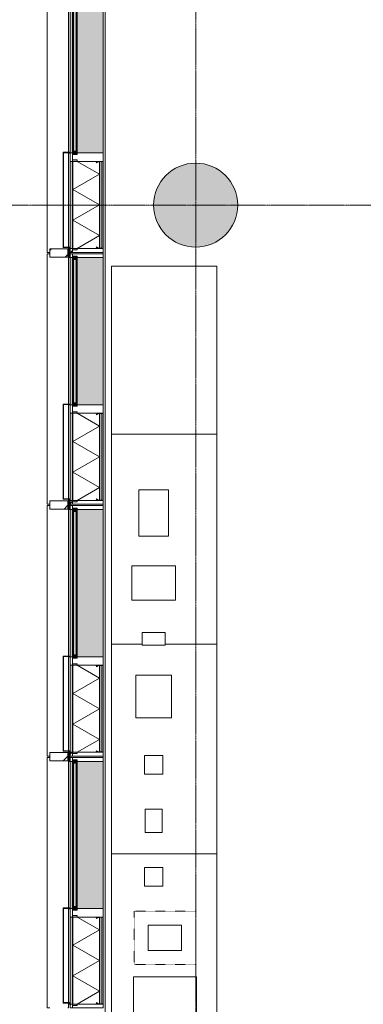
# Model space of a CAD drawing. Header units: millimetres. Extents: x -281 to 121694, y -16481 to 65128.
# Tile 35 of 256: x 8744 to 11197, y 23489 to 30525. Entities that reach past the tile are written whole.
import ezdxf

# ---------------------------------------------------------------- set-up
doc = ezdxf.new("R2010")
doc.units = ezdxf.units.MM
doc.linetypes.add('Grid Line', pattern=[12, 6, -2, 2, -2])
doc.linetypes.add('NLRS_Dash-0_6mm_Space-0_6mm_cpz', pattern=[1.2, 0.6, -0.6])
for name, color, linetype, lineweight in [('A--L$01A__Algemeen', 7, 'Continuous', 5), ('A--L$07A__Stramien', 1, 'Continuous', 5), ('A--L21__Buitenwanden', 3, 'Continuous', 5), ('A--L28__Hoofddraagconstructies', 3, 'Continuous', 5), ('A--L3__Afbouw', 2, 'Continuous', 5), ('A--L82__LosseGebruikersInvent', 1, 'Continuous', 5), ('A--L8__LosseInventaris', 1, 'Continuous', 5), ('A--LD21__DetailPenFijnHidden', 1, 'Continuous', 5)]:
    doc.layers.add(name, color=color, linetype=linetype, lineweight=lineweight)
pattern_1 = [(315, (-24357.5, 9103), (449.013, 449.013), []), (315, (-24357.5, 8944.25), (898.026, 0), []), (315, (-24357.5, 9261.75), (898.026, 0), [])]
pattern_2 = [(315, (-26157.5, 9103), (449.013, 449.013), []), (315, (-26157.5, 8944.25), (898.026, 0), []), (315, (-26157.5, 9261.75), (898.026, 0), [])]
pattern_3 = [(315, (-27957.5, 9103), (449.013, 449.013), []), (315, (-27957.5, 8944.25), (898.026, 0), []), (315, (-27957.5, 9261.75), (898.026, 0), [])]
pattern_4 = [(315, (-29757.5, 9103), (449.013, 449.013), []), (315, (-29757.5, 8944.25), (898.026, 0), []), (315, (-29757.5, 9261.75), (898.026, 0), [])]

# ---------------------------------------------------------------- blocks, each defined once
blk = doc.blocks.new('TBR-B-BWK-C-BES-ARC-R25_rvt-1-L_80_ 13')
at = {"layer": 'A--L28__Hoofddraagconstructies'}
blk.add_hatch(color=21, dxfattribs=at).paths.add_polyline_path([(10000, 28900), (10058.5, 28905.8), (10114.8, 28922.8), (10166.7, 28950.6), (10212.1, 28987.9), (10249.4, 29033.3), (10277.2, 29085.2), (10294.2, 29141.5), (10300, 29200), (10294.2, 29258.5), (10277.2, 29314.8), (10249.4, 29366.7), (10212.1, 29412.1), (10166.7, 29449.4), (10114.8, 29477.2), (10058.5, 29494.2), (10000, 29500), (9941.5, 29494.2), (9885.2, 29477.2), (9833.3, 29449.4), (9787.9, 29412.1), (9750.6, 29366.7), (9722.8, 29314.8), (9705.8, 29258.5), (9700, 29200), (9705.8, 29141.5), (9725, 29081.2), (9750.6, 29033.3), (9787.9, 28987.9), (9833.3, 28950.6), (9885.2, 28922.8), (9941.5, 28905.8)])
at = {"layer": 'A--L28__Hoofddraagconstructies', "color": 241, "lineweight": 18}
for start, end in [(0, 180), (180, 360)]:
    blk.add_arc((10000, 29200), 300, start, end, dxfattribs=at)
blk = doc.blocks.new('Rectangular Mullion - 1332_435 x 60_30min-34469616-L_80_ 13')
at = {"layer": 'A--LD21__DetailPenFijnHidden'}
blk.add_hatch(color=256, dxfattribs=at).paths.add_polyline_path([(30, 237), (-30, 237), (-29.2, 247.1), (-7.5, 247.1), (-7.5, 252), (2.5, 252), (2.5, 247.1), (30, 247.1)])
for p, q in [((-30, 237), (-30, 247.1)), ((30, 247.1), (30, 237))]:
    blk.add_line(p, q, dxfattribs=at)
blk = doc.blocks.new('NLRS_21_GM_LB_element gevel_gen_cpz - NLRS_21_13_08_elementgevel element_gen_cpz-V157-L_80_ 13')
at = {"layer": 'A--L$01A__Algemeen'}
h = blk.add_hatch(dxfattribs=at)
h.set_pattern_fill('FP_153', color=256, style=0, pattern_type=2)
h.set_pattern_definition(pattern_1)
h.paths.add_polyline_path([(-895, -17), (-867.5, -17), (-867.5, 0), (-895, 0)])
h.paths.add_polyline_path([(-245, -17), (-185, -17), (-185, 0), (-245, 0)])
h.paths.add_polyline_path([(867.5, 0), (867.5, -17), (895, -17), (895, 0), (872.5, 0)])
for points in [[(-877.5, -52), (-867.5, -51.5), (-867.5, -20), (-245, -20), (-245, -52), (-235, -52), (-235, -17), (-877.5, -17), (-877.5, -20)], [(-185, -237), (867.5, -237), (867.5, -52), (-185, -52)]]:
    blk.add_hatch(color=256, dxfattribs=at).paths.add_polyline_path(points)
h = blk.add_hatch(color=256, dxfattribs=at)
h.paths.add_polyline_path([(-867.5, 0), (-867.5, -17), (-245, -17), (-245, 0), (-864.3, 0)])
h.paths.add_polyline_path([(-185, -17), (867.5, -17), (867.5, 0), (-185, 0)])
h = blk.add_hatch(dxfattribs=at)
h.set_pattern_fill('FP_153', color=256, style=0, pattern_type=2)
h.set_pattern_definition(pattern_1)
h.paths.add_polyline_path([(-867.5, -205.8), (-867.5, -232), (-865.5, -232), (-865.5, -205.8)])
h.paths.add_polyline_path([(-866.8, -203.3), (-865.1, -204.3), (-856.3, -189.2), (-858.1, -188.2), (-864.3, -199)])
h.paths.add_polyline_path([(-862.5, -237), (-250, -237), (-250, -235), (-862.5, -235)])
h.paths.add_polyline_path([(-256.2, -189.2), (-247.4, -204.3), (-245.7, -203.3), (-254.4, -188.2)])
h.paths.add_polyline_path([(-247, -205.8), (-247, -232), (-245, -232), (-245, -205.8)])
for p, q in [((-867.5, 0), (-895, 0)), ((-895, 0), (-895, -17)), ((-867.5, -17), (-867.5, 0)), ((-867.5, 0), (-860, 0)), ((-857, 0), (-245, 0)), ((-185, 0), (-245, 0)), ((-245, 0), (-245, -17)), ((-185, -17), (-185, 0)), ((-185, 0), (-183, 0)), ((-180, 0), (867.5, 0)), ((895, 0), (867.5, 0)), ((867.5, 0), (867.5, -17)), ((895, -17), (895, 0)), ((-877.5, -17), (-895, -17)), ((-895, -17), (-895, -237)), ((-895, -17), (-867.5, -17)), ((-877.5, -52), (-877.5, -17)), ((-867.5, -52), (-877.5, -52)), ((-245, -17), (-867.5, -17)), ((-245, -20), (-867.5, -20)), ((-867.5, -20), (-867.5, -185.7)), ((-245, -20), (-867.5, -20)), ((-867.5, -20), (-867.5, -185.7)), ((-775.6, -210), (-867.5, -50.9)), ((-775.6, -210), (-665.9, -20)), ((-556.2, -210), (-665.9, -20)), ((-556.2, -210), (-446.6, -20)), ((-336.9, -210), (-446.6, -20)), ((-336.9, -210), (-245, -50.9)), ((-245, -17), (-190, -17)), ((-245, -185.7), (-245, -20)), ((-245, -185.7), (-245, -20)), ((-235, -52), (-245, -52)), ((-195, -17), (-235, -17)), ((-235, -17), (-235, -52)), ((-195, -52), (-195, -17)), ((-190, -52), (-195, -52)), ((-185, -237), (-185, -52)), ((867.5, -52), (867.5, -237)), ((872.5, -17), (895, -17)), ((877.5, -52), (872.5, -52)), ((895, -17), (877.5, -17)), ((877.5, -17), (877.5, -52)), ((895, -237), (895, -17)), ((-867.5, -185.7), (-867.5, -204.5)), ((-867.5, -204.5), (-867.5, -205.8)), ((-867.5, -204.5), (-867.5, -205.8)), ((-867.5, -205.8), (-867.5, -232)), ((-858.1, -188.2), (-866.8, -203.3)), ((-865.5, -232), (-865.5, -205.8)), ((-865.5, -210), (-247, -210)), ((-865.5, -210), (-247, -210)), ((-865.1, -204.3), (-856.3, -189.2)), ((-856.3, -189.2), (-858.1, -188.2)), ((-254.4, -188.2), (-256.2, -189.2)), ((-256.2, -189.2), (-247.4, -204.3)), ((-245.7, -203.3), (-254.4, -188.2)), ((-247, -205.8), (-247, -232)), ((-245, -204.5), (-245, -185.7)), ((-245, -205.8), (-245, -204.5)), ((-245, -205.8), (-245, -204.5)), ((-245, -232), (-245, -205.8)), ((-895, -237), (-867.5, -237)), ((-867.5, -232), (-867.5, -237)), ((-867.5, -237), (-862.5, -237)), ((-865.5, -222.5), (-247, -222.5)), ((-250, -235), (-862.5, -235)), ((-862.5, -237), (-250, -237)), ((-250, -237), (-245, -237)), ((-245, -237), (-245, -232)), ((-245, -237), (-185, -237)), ((867.5, -237), (-185, -237)), ((867.5, -237), (895, -237))]:
    blk.add_line(p, q, dxfattribs=at)
for centre, radius, start, end in [((-867.5, -204.5), 18.8, 60, 90), ((-862.5, -205.8), 5, 150, 180), ((-862.5, -205.8), 3, 150, 180), ((-245, -204.5), 18.8, 90, 120), ((-250, -205.8), 3, 0, 30), ((-250, -205.8), 5, 360, 30), ((-862.5, -232), 5, 180, 270), ((-862.5, -232), 3, 180, 270), ((-862.5, -232), 3, 180, 270), ((-250, -232), 3, 270, 360), ((-250, -232), 3, 270, 0), ((-250, -232), 5, 270, 0)]:
    blk.add_arc(centre, radius, start, end, dxfattribs=at)
blk = doc.blocks.new('NLRS_41_GM_LB_zetwerk gevel_gen_cpz - NLRS_41_12_05_GM_zetwerk gevel_gen_cpz-61879868-L_80_ 13')
at = {"layer": 'A--L$01A__Algemeen'}
for p, q in [((375, 50), (-305, 50)), ((-305, 50), (-305, 0)), ((-305, 0), (-302, 0)), ((-302, 0), (-302, 47)), ((-302, 47), (372, 47)), ((372, 47), (372, 0)), ((372, 0), (375, 0)), ((375, 0), (375, 50))]:
    blk.add_line(p, q, dxfattribs=at)
blk = doc.blocks.new('NLRS_21_GM_LB_element gevel_gen_cpz - NLRS_21_13_08_elementgevel element_gen_cpz-V159-L_80_ 13')
at = {"layer": 'A--L$01A__Algemeen'}
h = blk.add_hatch(dxfattribs=at)
h.set_pattern_fill('FP_156', color=256, style=0, pattern_type=2)
h.set_pattern_definition(pattern_2)
h.paths.add_polyline_path([(-895, -17), (-867.5, -17), (-867.5, 0), (-895, 0)])
h.paths.add_polyline_path([(-245, 0), (-245, -17), (-185, -17), (-185, 0), (-190, 0)])
h.paths.add_polyline_path([(867.5, 0), (867.5, -17), (895, -17), (895, 0), (872.5, 0)])
for points in [[(-877.5, -52), (-867.5, -51.5), (-867.5, -20), (-245, -20), (-245, -52), (-235, -52), (-235, -17), (-877.5, -17), (-877.5, -20)], [(-185, -237), (867.5, -237), (867.5, -52), (-185, -52)]]:
    blk.add_hatch(color=256, dxfattribs=at).paths.add_polyline_path(points)
h = blk.add_hatch(color=256, dxfattribs=at)
h.paths.add_polyline_path([(-867.5, -17), (-245, -17), (-245, 0), (-867.5, 0)])
h.paths.add_polyline_path([(-185, 0), (-185, -17), (867.5, -17), (867.5, 0), (-183, 0)])
h = blk.add_hatch(dxfattribs=at)
h.set_pattern_fill('FP_156', color=256, style=0, pattern_type=2)
h.set_pattern_definition(pattern_2)
h.paths.add_polyline_path([(-867.5, -205.8), (-867.5, -232), (-865.5, -232), (-865.5, -205.8)])
h.paths.add_polyline_path([(-866.8, -203.3), (-865.1, -204.3), (-856.3, -189.2), (-858.1, -188.2)])
h.paths.add_polyline_path([(-862.5, -237), (-250, -237), (-250, -235), (-862.5, -235)])
h.paths.add_polyline_path([(-256.2, -189.2), (-247.4, -204.3), (-245.7, -203.3), (-254.4, -188.2)])
h.paths.add_polyline_path([(-247, -232), (-245, -232), (-245, -205.8), (-247, -205.8)])
h = blk.add_hatch(dxfattribs=at)
h.set_pattern_fill('FP_155', color=256, style=0, pattern_type=2)
h.set_pattern_definition([(315, (-26157.5, 9103), (42.42641, 42.42641), []), (45, (-26157.5, 9103), (-42.42641, 42.42641), [])])
h.paths.add_polyline_path([(-254.4, -188.2), (-245, -204.3), (-245, -185.7), (-249.9, -186.3)])
for p, q in [((-867.5, 0), (-895, 0)), ((-895, 0), (-895, -17)), ((-867.5, -17), (-867.5, 0)), ((-867.5, 0), (-860, 0)), ((-857, 0), (-245, 0)), ((-185, 0), (-245, 0)), ((-245, 0), (-245, -17)), ((-185, -17), (-185, 0)), ((-185, 0), (-183, 0)), ((-180, 0), (867.5, 0)), ((895, 0), (867.5, 0)), ((867.5, 0), (867.5, -17)), ((895, -17), (895, 0)), ((-877.5, -17), (-895, -17)), ((-895, -17), (-895, -237)), ((-895, -17), (-867.5, -17)), ((-877.5, -52), (-877.5, -17)), ((-867.5, -52), (-877.5, -52)), ((-245, -17), (-867.5, -17)), ((-245, -20), (-867.5, -20)), ((-867.5, -20), (-867.5, -185.7)), ((-245, -20), (-867.5, -20)), ((-867.5, -20), (-867.5, -185.7)), ((-775.6, -210), (-867.5, -50.9)), ((-775.6, -210), (-665.9, -20)), ((-556.2, -210), (-665.9, -20)), ((-556.2, -210), (-446.6, -20)), ((-336.9, -210), (-446.6, -20)), ((-336.9, -210), (-245, -50.9)), ((-245, -17), (-190, -17)), ((-245, -185.7), (-245, -20)), ((-245, -185.7), (-245, -20)), ((-235, -52), (-245, -52)), ((-195, -17), (-235, -17)), ((-235, -17), (-235, -52)), ((-195, -52), (-195, -17)), ((-190, -52), (-195, -52)), ((-185, -237), (-185, -52)), ((867.5, -52), (867.5, -237)), ((872.5, -17), (895, -17)), ((877.5, -52), (872.5, -52)), ((895, -17), (877.5, -17)), ((877.5, -17), (877.5, -52)), ((895, -237), (895, -17)), ((-867.5, -185.7), (-867.5, -204.5)), ((-867.5, -204.5), (-867.5, -205.8)), ((-867.5, -204.5), (-867.5, -205.8)), ((-867.5, -205.8), (-867.5, -232)), ((-858.1, -188.2), (-866.8, -203.3)), ((-865.5, -232), (-865.5, -205.8)), ((-865.5, -210), (-247, -210)), ((-865.5, -210), (-247, -210)), ((-865.1, -204.3), (-856.3, -189.2)), ((-856.3, -189.2), (-858.1, -188.2)), ((-254.4, -188.2), (-256.2, -189.2)), ((-256.2, -189.2), (-247.4, -204.3)), ((-245.7, -203.3), (-254.4, -188.2)), ((-247, -205.8), (-247, -232)), ((-245, -204.5), (-245, -185.7)), ((-245, -205.8), (-245, -204.5)), ((-245, -205.8), (-245, -204.5)), ((-245, -232), (-245, -205.8)), ((-895, -237), (-867.5, -237)), ((-867.5, -232), (-867.5, -237)), ((-867.5, -237), (-862.5, -237)), ((-865.5, -222.5), (-247, -222.5)), ((-250, -235), (-862.5, -235)), ((-862.5, -237), (-250, -237)), ((-250, -237), (-245, -237)), ((-245, -237), (-245, -232)), ((-245, -237), (-185, -237)), ((867.5, -237), (-185, -237)), ((867.5, -237), (895, -237))]:
    blk.add_line(p, q, dxfattribs=at)
for centre, radius, start, end in [((-867.5, -204.5), 18.8, 60, 90), ((-862.5, -205.8), 5, 150, 180), ((-862.5, -205.8), 3, 150, 180), ((-245, -204.5), 18.8, 90, 120), ((-250, -205.8), 3, 0, 30), ((-250, -205.8), 5, 360, 30), ((-862.5, -232), 5, 180, 270), ((-862.5, -232), 3, 180, 270), ((-862.5, -232), 3, 180, 270), ((-250, -232), 3, 270, 360), ((-250, -232), 3, 270, 0), ((-250, -232), 5, 270, 0)]:
    blk.add_arc(centre, radius, start, end, dxfattribs=at)
blk = doc.blocks.new('NLRS_41_GM_LB_vin gevel_gen_cpz - 41_12_XX_vin gevel-V160-L_80_ 13')
at = {"layer": 'A--L$01A__Algemeen'}
h = blk.add_hatch(dxfattribs=at)
h.set_pattern_fill('FP_157', color=256, style=0, pattern_type=2)
h.set_pattern_definition([(315, (-25257.5, 9103), (449.013, 449.013), []), (315, (-25257.5, 8944.25), (898.026, 0), []), (315, (-25257.5, 9261.75), (898.026, 0), [])])
h.paths.add_polyline_path([(-30, 145), (-30, 15), (30, 15), (30, 145)])
for p, q in [((30, 145), (-30, 145)), ((-30, 145), (-30, 15)), ((30, 15), (30, 145)), ((-30, 15), (30, 15))]:
    blk.add_line(p, q, dxfattribs=at)
blk = doc.blocks.new('NLRS_21_GM_LB_element gevel_gen_cpz - NLRS_21_13_08_elementgevel element_gen_cpz-V161-L_80_ 13')
at = {"layer": 'A--L$01A__Algemeen'}
h = blk.add_hatch(dxfattribs=at)
h.set_pattern_fill('FP_159', color=256, style=0, pattern_type=2)
h.set_pattern_definition(pattern_3)
h.paths.add_polyline_path([(-895, -17), (-867.5, -17), (-867.5, 0), (-895, 0)])
h.paths.add_polyline_path([(-245, -17), (-185, -17), (-185, 0), (-245, 0)])
h.paths.add_polyline_path([(867.5, 0), (867.5, -17), (895, -17), (895, 0), (872.5, 0)])
for points in [[(-877.5, -52), (-867.5, -51.5), (-867.5, -20), (-245, -20), (-245, -52), (-235, -52), (-235, -17), (-877.5, -17), (-877.5, -20)], [(-185, -237), (867.5, -237), (867.5, -52), (-185, -52)]]:
    blk.add_hatch(color=256, dxfattribs=at).paths.add_polyline_path(points)
h = blk.add_hatch(color=256, dxfattribs=at)
h.paths.add_polyline_path([(-867.5, 0), (-867.5, -17), (-245, -17), (-245, 0), (-860, 0)])
h.paths.add_polyline_path([(-185, 0), (-185, -17), (867.5, -17), (867.5, 0), (-183, 0)])
h = blk.add_hatch(dxfattribs=at)
h.set_pattern_fill('FP_159', color=256, style=0, pattern_type=2)
h.set_pattern_definition(pattern_3)
h.paths.add_polyline_path([(-867.5, -205.8), (-867.5, -232), (-865.5, -232), (-865.5, -205.8)])
h.paths.add_polyline_path([(-866.8, -203.3), (-865.1, -204.3), (-856.3, -189.2), (-858.1, -188.2)])
h.paths.add_polyline_path([(-862.5, -237), (-250, -237), (-250, -235), (-862.5, -235)])
h.paths.add_polyline_path([(-256.2, -189.2), (-247.4, -204.3), (-245.7, -203.3), (-254.4, -188.2)])
h.paths.add_polyline_path([(-247, -232), (-245, -232), (-245, -205.8), (-247, -205.8)])
h = blk.add_hatch(dxfattribs=at)
h.set_pattern_fill('FP_158', color=256, style=0, pattern_type=2)
h.set_pattern_definition([(315, (-27957.5, 9103), (42.42641, 42.42641), []), (45, (-27957.5, 9103), (-42.42641, 42.42641), [])])
h.paths.add_polyline_path([(-254.4, -188.2), (-245, -204.3), (-245, -185.7), (-249.9, -186.3)])
for p, q in [((-867.5, 0), (-895, 0)), ((-895, 0), (-895, -17)), ((-867.5, -17), (-867.5, 0)), ((-867.5, 0), (-860, 0)), ((-857, 0), (-245, 0)), ((-185, 0), (-245, 0)), ((-245, 0), (-245, -17)), ((-185, -17), (-185, 0)), ((-185, 0), (-183, 0)), ((-180, 0), (867.5, 0)), ((895, 0), (867.5, 0)), ((867.5, 0), (867.5, -17)), ((895, -17), (895, 0)), ((-877.5, -17), (-895, -17)), ((-895, -17), (-895, -237)), ((-895, -17), (-867.5, -17)), ((-877.5, -52), (-877.5, -17)), ((-867.5, -52), (-877.5, -52)), ((-245, -17), (-867.5, -17)), ((-245, -20), (-867.5, -20)), ((-867.5, -20), (-867.5, -185.7)), ((-245, -20), (-867.5, -20)), ((-867.5, -20), (-867.5, -185.7)), ((-775.6, -210), (-867.5, -50.9)), ((-775.6, -210), (-665.9, -20)), ((-556.2, -210), (-665.9, -20)), ((-556.2, -210), (-446.6, -20)), ((-336.9, -210), (-446.6, -20)), ((-336.9, -210), (-245, -50.9)), ((-245, -17), (-190, -17)), ((-245, -185.7), (-245, -20)), ((-245, -185.7), (-245, -20)), ((-235, -52), (-245, -52)), ((-195, -17), (-235, -17)), ((-235, -17), (-235, -52)), ((-195, -52), (-195, -17)), ((-190, -52), (-195, -52)), ((-185, -237), (-185, -52)), ((867.5, -52), (867.5, -237)), ((872.5, -17), (895, -17)), ((877.5, -52), (872.5, -52)), ((895, -17), (877.5, -17)), ((877.5, -17), (877.5, -52)), ((895, -237), (895, -17)), ((-867.5, -185.7), (-867.5, -204.5)), ((-867.5, -204.5), (-867.5, -205.8)), ((-867.5, -204.5), (-867.5, -205.8)), ((-867.5, -205.8), (-867.5, -232)), ((-858.1, -188.2), (-866.8, -203.3)), ((-865.5, -232), (-865.5, -205.8)), ((-865.5, -210), (-247, -210)), ((-865.5, -210), (-247, -210)), ((-865.1, -204.3), (-856.3, -189.2)), ((-856.3, -189.2), (-858.1, -188.2)), ((-254.4, -188.2), (-256.2, -189.2)), ((-256.2, -189.2), (-247.4, -204.3)), ((-245.7, -203.3), (-254.4, -188.2)), ((-247, -205.8), (-247, -232)), ((-245, -204.5), (-245, -185.7)), ((-245, -205.8), (-245, -204.5)), ((-245, -205.8), (-245, -204.5)), ((-245, -232), (-245, -205.8)), ((-895, -237), (-867.5, -237)), ((-867.5, -232), (-867.5, -237)), ((-867.5, -237), (-862.5, -237)), ((-865.5, -222.5), (-247, -222.5)), ((-250, -235), (-862.5, -235)), ((-862.5, -237), (-250, -237)), ((-250, -237), (-245, -237)), ((-245, -237), (-245, -232)), ((-245, -237), (-185, -237)), ((867.5, -237), (-185, -237)), ((867.5, -237), (895, -237))]:
    blk.add_line(p, q, dxfattribs=at)
for centre, radius, start, end in [((-867.5, -204.5), 18.8, 60, 90), ((-862.5, -205.8), 5, 150, 180), ((-862.5, -205.8), 3, 150, 180), ((-245, -204.5), 18.8, 90, 120), ((-250, -205.8), 3, 0, 30), ((-250, -205.8), 5, 360, 30), ((-862.5, -232), 5, 180, 270), ((-862.5, -232), 3, 180, 270), ((-862.5, -232), 3, 180, 270), ((-250, -232), 3, 270, 360), ((-250, -232), 3, 270, 0), ((-250, -232), 5, 270, 0)]:
    blk.add_arc(centre, radius, start, end, dxfattribs=at)
blk = doc.blocks.new('NLRS_41_GM_LB_vin gevel_gen_cpz - 41_12_XX_vin gevel-V162-L_80_ 13')
at = {"layer": 'A--L$01A__Algemeen'}
h = blk.add_hatch(dxfattribs=at)
h.set_pattern_fill('FP_160', color=256, style=0, pattern_type=2)
h.set_pattern_definition([(315, (-27057.5, 9103), (449.013, 449.013), []), (315, (-27057.5, 8944.25), (898.026, 0), []), (315, (-27057.5, 9261.75), (898.026, 0), [])])
h.paths.add_polyline_path([(-30, 145), (-30, 15), (30, 15), (30, 145)])
for p, q in [((30, 145), (-30, 145)), ((-30, 145), (-30, 15)), ((30, 15), (30, 145)), ((-30, 15), (30, 15))]:
    blk.add_line(p, q, dxfattribs=at)
blk = doc.blocks.new('NLRS_21_GM_LB_element gevel_gen_cpz - NLRS_21_13_08_elementgevel element_gen_cpz-V163-L_80_ 13')
at = {"layer": 'A--L$01A__Algemeen'}
h = blk.add_hatch(dxfattribs=at)
h.set_pattern_fill('FP_162', color=256, style=0, pattern_type=2)
h.set_pattern_definition(pattern_4)
h.paths.add_polyline_path([(-895, -17), (-867.5, -17), (-867.5, 0), (-895, 0)])
h.paths.add_polyline_path([(-245, 0), (-245, -17), (-185, -17), (-185, 0), (-190, 0)])
h.paths.add_polyline_path([(867.5, 0), (867.5, -17), (895, -17), (895, 0), (872.5, 0)])
for points in [[(-877.5, -52), (-867.5, -51.5), (-867.5, -20), (-245, -20), (-245, -52), (-235, -52), (-235, -17), (-877.5, -17), (-877.5, -20)], [(-185, -237), (867.5, -237), (867.5, -52), (-185, -52)]]:
    blk.add_hatch(color=256, dxfattribs=at).paths.add_polyline_path(points)
h = blk.add_hatch(color=256, dxfattribs=at)
h.paths.add_polyline_path([(-867.5, -17), (-245, -17), (-245, 0), (-867.5, 0)])
h.paths.add_polyline_path([(-185, 0), (-185, -17), (867.5, -17), (867.5, 0), (-183, 0)])
h = blk.add_hatch(dxfattribs=at)
h.set_pattern_fill('FP_161', color=256, style=0, pattern_type=2)
h.set_pattern_definition([(315, (-29757.5, 9103), (42.42641, 42.42641), []), (45, (-29757.5, 9103), (-42.42641, 42.42641), [])])
h.paths.add_polyline_path([(-867.5, -185.7), (-866.8, -203.3), (-858.1, -188.2), (-866.8, -185.7)])
h = blk.add_hatch(dxfattribs=at)
h.set_pattern_fill('FP_162', color=256, style=0, pattern_type=2)
h.set_pattern_definition(pattern_4)
h.paths.add_polyline_path([(-867.5, -205.8), (-867.5, -232), (-865.5, -232), (-865.5, -205.8)])
h.paths.add_polyline_path([(-866.8, -203.3), (-865.1, -204.3), (-856.3, -189.2), (-858.1, -188.2)])
h.paths.add_polyline_path([(-862.5, -237), (-250, -237), (-250, -235), (-862.5, -235)])
h.paths.add_polyline_path([(-256.2, -189.2), (-247.4, -204.3), (-245.7, -203.3), (-254.4, -188.2)])
h.paths.add_polyline_path([(-247, -205.8), (-247, -232), (-245, -232), (-245, -205.8)])
for p, q in [((-867.5, 0), (-895, 0)), ((-895, 0), (-895, -17)), ((-867.5, -17), (-867.5, 0)), ((-867.5, 0), (-860, 0)), ((-857, 0), (-245, 0)), ((-185, 0), (-245, 0)), ((-245, 0), (-245, -17)), ((-185, -17), (-185, 0)), ((-185, 0), (-183, 0)), ((-180, 0), (867.5, 0)), ((895, 0), (867.5, 0)), ((867.5, 0), (867.5, -17)), ((895, -17), (895, 0)), ((-877.5, -17), (-895, -17)), ((-895, -17), (-895, -237)), ((-895, -17), (-867.5, -17)), ((-877.5, -52), (-877.5, -17)), ((-867.5, -52), (-877.5, -52)), ((-245, -17), (-867.5, -17)), ((-245, -20), (-867.5, -20)), ((-867.5, -20), (-867.5, -185.7)), ((-245, -20), (-867.5, -20)), ((-867.5, -20), (-867.5, -185.7)), ((-775.6, -210), (-867.5, -50.9)), ((-775.6, -210), (-665.9, -20)), ((-556.2, -210), (-665.9, -20)), ((-556.2, -210), (-446.6, -20)), ((-336.9, -210), (-446.6, -20)), ((-336.9, -210), (-245, -50.9)), ((-245, -17), (-190, -17)), ((-245, -185.7), (-245, -20)), ((-245, -185.7), (-245, -20)), ((-235, -52), (-245, -52)), ((-195, -17), (-235, -17)), ((-235, -17), (-235, -52)), ((-195, -52), (-195, -17)), ((-190, -52), (-195, -52)), ((-185, -237), (-185, -52)), ((867.5, -52), (867.5, -237)), ((872.5, -17), (895, -17)), ((877.5, -52), (872.5, -52)), ((895, -17), (877.5, -17)), ((877.5, -17), (877.5, -52)), ((895, -237), (895, -17)), ((-867.5, -185.7), (-867.5, -204.5)), ((-867.5, -204.5), (-867.5, -205.8)), ((-867.5, -204.5), (-867.5, -205.8)), ((-867.5, -205.8), (-867.5, -232)), ((-858.1, -188.2), (-866.8, -203.3)), ((-865.5, -232), (-865.5, -205.8)), ((-865.5, -210), (-247, -210)), ((-865.5, -210), (-247, -210)), ((-865.1, -204.3), (-856.3, -189.2)), ((-856.3, -189.2), (-858.1, -188.2)), ((-254.4, -188.2), (-256.2, -189.2)), ((-256.2, -189.2), (-247.4, -204.3)), ((-245.7, -203.3), (-254.4, -188.2)), ((-247, -205.8), (-247, -232)), ((-245, -204.5), (-245, -185.7)), ((-245, -205.8), (-245, -204.5)), ((-245, -205.8), (-245, -204.5)), ((-245, -232), (-245, -205.8)), ((-895, -237), (-867.5, -237)), ((-867.5, -232), (-867.5, -237)), ((-867.5, -237), (-862.5, -237)), ((-865.5, -222.5), (-247, -222.5)), ((-250, -235), (-862.5, -235)), ((-862.5, -237), (-250, -237)), ((-250, -237), (-245, -237)), ((-245, -237), (-245, -232)), ((-245, -237), (-185, -237)), ((867.5, -237), (-185, -237)), ((867.5, -237), (895, -237))]:
    blk.add_line(p, q, dxfattribs=at)
for centre, radius, start, end in [((-867.5, -204.5), 18.8, 60, 90), ((-862.5, -205.8), 5, 150, 180), ((-862.5, -205.8), 3, 150, 180), ((-245, -204.5), 18.8, 90, 120), ((-250, -205.8), 3, 0, 30), ((-250, -205.8), 5, 360, 30), ((-862.5, -232), 5, 180, 270), ((-862.5, -232), 3, 180, 270), ((-862.5, -232), 3, 180, 270), ((-250, -232), 3, 270, 360), ((-250, -232), 3, 270, 0), ((-250, -232), 5, 270, 0)]:
    blk.add_arc(centre, radius, start, end, dxfattribs=at)
blk = doc.blocks.new('NLRS_41_GM_LB_vin gevel_gen_cpz - 41_12_XX_vin gevel-V164-L_80_ 13')
at = {"layer": 'A--L$01A__Algemeen'}
h = blk.add_hatch(dxfattribs=at)
h.set_pattern_fill('FP_163', color=256, style=0, pattern_type=2)
h.set_pattern_definition([(315, (-28857.5, 9103), (449.013, 449.013), []), (315, (-28857.5, 8944.25), (898.026, 0), []), (315, (-28857.5, 9261.75), (898.026, 0), [])])
h.paths.add_polyline_path([(-30, 145), (-30, 15), (30, 15), (30, 145)])
for p, q in [((30, 145), (-30, 145)), ((-30, 145), (-30, 15)), ((30, 15), (30, 145)), ((-30, 15), (30, 15))]:
    blk.add_line(p, q, dxfattribs=at)
blk = doc.blocks.new('CSWK_double-triple glass panel - CSWK_double-triple glass panel-55889924-L_80_ 13')
at = {"layer": 'A--L$01A__Algemeen'}
for points in [[(-531.25, 100), (-531.25, 92), (531.25, 92), (531.25, 100), (-518.79, 100)], [(-531.25, 73), (-531.25, 65), (531.25, 65), (531.25, 73), (-518.79, 73)]]:
    blk.add_hatch(color=256, dxfattribs=at).paths.add_polyline_path(points)
at = {"layer": 'A--L82__LosseGebruikersInvent'}
blk.add_hatch(color=256, dxfattribs=at).paths.add_polyline_path([(-536.25, 100), (-536.25, 65), (-531.25, 65), (-531.25, 73), (531.25, 73), (531.25, 65), (536.25, 65), (536.25, 100), (531.25, 100), (531.25, 92), (-531.25, 92), (-531.25, 100)])
at = {"layer": 'A--L$01A__Algemeen'}
for p, q in [((531.25, 100), (-531.25, 100)), ((-531.25, 100), (-531.25, 92)), ((-531.25, 92), (531.25, 92)), ((-531.25, 92), (-512.25, 92)), ((-531.25, 73), (-531.25, 92)), ((-531.25, 92), (-512.25, 73)), ((-512.25, 92), (-531.25, 73)), ((531.25, 73), (-531.25, 73)), ((-531.25, 73), (-531.25, 65)), ((-512.25, 73), (-531.25, 73)), ((-512.25, 92), (-512.25, 73)), ((512.25, 92), (531.25, 92)), ((512.25, 73), (512.25, 92)), ((512.25, 92), (531.25, 73)), ((531.25, 92), (512.25, 73)), ((531.25, 73), (512.25, 73)), ((531.25, 92), (531.25, 100)), ((531.25, 92), (531.25, 73)), ((531.25, 65), (531.25, 73)), ((-531.25, 65), (531.25, 65))]:
    blk.add_line(p, q, dxfattribs=at)
blk = doc.blocks.new('NLRS_82_FU_UN_lab en spoel tafels_gen_kad - labtafel dxbxh 750x1500x950-V302-L_80_ 13')
at = {"layer": 'A--L$01A__Algemeen'}
for p, q in [((750, 262.7), (-750, 262.7)), ((-750, 262.7), (-750, -487.3)), ((750, 44.7), (750, 262.7)), ((750, -487.3), (750, -119.3)), ((-750, -487.3), (750, -487.3))]:
    blk.add_line(p, q, dxfattribs=at)
blk = doc.blocks.new('NLRS_82_FU_UN_lab en spoel tafels_gen_kad - labtafel dxbxh 750x1500x950-V303-L_80_ 13')
at = {"layer": 'A--L$01A__Algemeen'}
for p, q in [((750, 262.7), (-750, 262.7)), ((-750, 262.7), (-750, 44.7)), ((750, -487.3), (750, 262.7)), ((-750, -119.3), (-750, -487.3)), ((-750, -487.3), (750, -487.3))]:
    blk.add_line(p, q, dxfattribs=at)
blk = doc.blocks.new('NLRS_82_FU_UN_lab en spoel tafels_gen_kad - labtafel dxbxh 750x1200x950-49024455-L_80_ 13')
at = {"layer": 'A--L$01A__Algemeen'}
for p, q in [((600, 262.7), (-600, 262.7)), ((-600, 262.7), (-600, -487.3)), ((600, -487.3), (600, 262.7)), ((-600, -487.3), (600, -487.3))]:
    blk.add_line(p, q, dxfattribs=at)
blk = doc.blocks.new('NLRS_82_FU_UN_lab en spoel tafels_gen_kad - labtafel dxbxh 750x1800x950-49024426-L_80_ 13')
at = {"layer": 'A--L$01A__Algemeen'}
for p, q in [((900, 262.7), (-900, 262.7)), ((-900, 262.7), (-900, -487.3)), ((900, -487.3), (900, 262.7)), ((-900, -487.3), (900, -487.3))]:
    blk.add_line(p, q, dxfattribs=at)
blk = doc.blocks.new('Rectangular Mullion - gevelband kader-V345-L_80_ 13')
at = {"layer": 'A--L3__Afbouw'}
for p, q in [((8939.9, 12652.5), (8958, 12652.5)), ((8939.9, 10862.5), (8939.9, 12652.5)), ((9088, 12652.5), (9092.9, 12652.5)), ((9092.9, 12652.5), (9092.9, 11577.5)), ((9092.9, 11574.5), (9092.9, 10900.5)), ((8958, 10862.5), (8939.9, 10862.5)), ((9092.9, 10862.5), (9088, 10862.5)), ((9092.9, 10897.5), (9092.9, 10862.5))]:
    blk.add_line(p, q, dxfattribs=at)
blk = doc.blocks.new('NLRS_82_SE_LB_laboratorium apparaat space reservation_gen_cpz - lab apparaat_tafelniveau-57701124-L_80_ 13')
at = {"layer": 'A--L8__LosseInventaris', "linetype": 'NLRS_Dash-0_6mm_Space-0_6mm_cpz'}
for p, q in [((-190, 220), (190, 220)), ((-190, 220), (-190, -220)), ((190, 220), (190, -220)), ((-190, -220), (190, -220))]:
    blk.add_line(p, q, dxfattribs=at)
at = {"layer": 'A--L8__LosseInventaris'}
for p, q in [((90, 120), (-90, 120)), ((-90, 120), (-90, -120)), ((90, -120), (90, 120)), ((-90, -120), (90, -120))]:
    blk.add_line(p, q, dxfattribs=at)
blk = doc.blocks.new('NLRS_82_SE_LB_laboratorium apparaat space reservation_gen_cpz - lab apparaat_tafelniveau-57701125-L_80_ 13')
at = {"layer": 'A--L8__LosseInventaris'}
for p, q in [((145, 225), (-145, 225)), ((-145, 225), (-145, -225)), ((145, -225), (145, 225)), ((-145, -225), (145, -225))]:
    blk.add_line(p, q, dxfattribs=at)
at = {"layer": 'A--L8__LosseInventaris', "linetype": 'NLRS_Dash-0_6mm_Space-0_6mm_cpz'}
for p, q in [((-145, 225), (145, 225)), ((-145, 225), (-145, -225)), ((145, 225), (145, -225)), ((-145, -225), (145, -225))]:
    blk.add_line(p, q, dxfattribs=at)
blk = doc.blocks.new('NLRS_82_SE_LB_laboratorium apparaat space reservation_gen_cpz - lab apparaat_tafelniveau-57701126-L_80_ 13')
at = {"layer": 'A--L8__LosseInventaris'}
for p, q in [((66, 66), (-66, 66)), ((-66, 66), (-66, -66)), ((66, -66), (66, 66)), ((-66, -66), (66, -66))]:
    blk.add_line(p, q, dxfattribs=at)
at = {"layer": 'A--L8__LosseInventaris', "linetype": 'NLRS_Dash-0_6mm_Space-0_6mm_cpz'}
for p, q in [((-66, 66), (66, 66)), ((-66, 66), (-66, -66)), ((66, 66), (66, -66)), ((-66, -66), (66, -66))]:
    blk.add_line(p, q, dxfattribs=at)
blk = doc.blocks.new('NLRS_82_SE_LB_laboratorium apparaat space reservation_gen_cpz - lab apparaat_tafelniveau-57701127-L_80_ 13')
at = {"layer": 'A--L8__LosseInventaris'}
for p, q in [((82.5, 61), (-82.5, 61)), ((-82.5, 61), (-82.5, -61)), ((82.5, -61), (82.5, 61)), ((-82.5, -61), (82.5, -61))]:
    blk.add_line(p, q, dxfattribs=at)
at = {"layer": 'A--L8__LosseInventaris', "linetype": 'NLRS_Dash-0_6mm_Space-0_6mm_cpz'}
for p, q in [((-82.5, 61), (82.5, 61)), ((-82.5, 61), (-82.5, -61)), ((82.5, 61), (82.5, -61)), ((-82.5, -61), (82.5, -61))]:
    blk.add_line(p, q, dxfattribs=at)
blk = doc.blocks.new('NLRS_82_SE_LB_laboratorium apparaat space reservation_gen_cpz - lab apparaat_tafelniveau-57701128-L_80_ 13')
at = {"layer": 'A--L8__LosseInventaris'}
for p, q in [((66, 66), (-66, 66)), ((-66, 66), (-66, -66)), ((66, -66), (66, 66)), ((-66, -66), (66, -66))]:
    blk.add_line(p, q, dxfattribs=at)
at = {"layer": 'A--L8__LosseInventaris', "linetype": 'NLRS_Dash-0_6mm_Space-0_6mm_cpz'}
for p, q in [((-66, 66), (66, 66)), ((-66, 66), (-66, -66)), ((66, 66), (66, -66)), ((-66, -66), (66, -66))]:
    blk.add_line(p, q, dxfattribs=at)
blk = doc.blocks.new('NLRS_82_SE_LB_laboratorium apparaat space reservation_gen_cpz - lab apparaat_tafelniveau-57701129-L_80_ 13')
at = {"layer": 'A--L8__LosseInventaris'}
for p, q in [((152.5, 127), (-152.5, 127)), ((-152.5, 127), (-152.5, -127)), ((152.5, -127), (152.5, 127)), ((-152.5, -127), (152.5, -127))]:
    blk.add_line(p, q, dxfattribs=at)
at = {"layer": 'A--L8__LosseInventaris', "linetype": 'NLRS_Dash-0_6mm_Space-0_6mm_cpz'}
for p, q in [((-152.5, 127), (152.5, 127)), ((-152.5, 127), (-152.5, -127)), ((152.5, 127), (152.5, -127)), ((-152.5, -127), (152.5, -127))]:
    blk.add_line(p, q, dxfattribs=at)
blk = doc.blocks.new('NLRS_82_SE_LB_laboratorium apparaat space reservation_gen_cpz - lab apparaat_tafelniveau-57701130-L_80_ 13')
at = {"layer": 'A--L8__LosseInventaris'}
for p, q in [((45, 82), (-45, 82)), ((-45, 82), (-45, -82)), ((45, -82), (45, 82)), ((-45, -82), (45, -82))]:
    blk.add_line(p, q, dxfattribs=at)
at = {"layer": 'A--L8__LosseInventaris', "linetype": 'NLRS_Dash-0_6mm_Space-0_6mm_cpz'}
for p, q in [((-45, 82), (45, 82)), ((-45, 82), (-45, -82)), ((45, 82), (45, -82)), ((-45, -82), (45, -82))]:
    blk.add_line(p, q, dxfattribs=at)
blk = doc.blocks.new('NLRS_82_SE_LB_laboratorium apparaat space reservation_gen_cpz - lab apparaat_tafelniveau-57701131-L_80_ 13')
at = {"layer": 'A--L8__LosseInventaris'}
for p, q in [((122.5, 155), (-122.5, 155)), ((-122.5, 155), (-122.5, -155)), ((122.5, -155), (122.5, 155)), ((-122.5, -155), (122.5, -155))]:
    blk.add_line(p, q, dxfattribs=at)
at = {"layer": 'A--L8__LosseInventaris', "linetype": 'NLRS_Dash-0_6mm_Space-0_6mm_cpz'}
for p, q in [((-122.5, 155), (122.5, 155)), ((-122.5, 155), (-122.5, -155)), ((122.5, 155), (122.5, -155)), ((-122.5, -155), (122.5, -155))]:
    blk.add_line(p, q, dxfattribs=at)
blk = doc.blocks.new('NLRS_82_SE_LB_laboratorium apparaat space reservation_gen_cpz - lab apparaat_tafelniveau-57701132-L_80_ 13')
at = {"layer": 'A--L8__LosseInventaris'}
for p, q in [((165, 105), (-165, 105)), ((-165, 105), (-165, -105)), ((165, -105), (165, 105)), ((-165, -105), (165, -105))]:
    blk.add_line(p, q, dxfattribs=at)
at = {"layer": 'A--L8__LosseInventaris', "linetype": 'NLRS_Dash-0_6mm_Space-0_6mm_cpz'}
for p, q in [((-165, 105), (165, 105)), ((-165, 105), (-165, -105)), ((165, 105), (165, -105)), ((-165, -105), (165, -105))]:
    blk.add_line(p, q, dxfattribs=at)
blk = doc.blocks.new('zetwerk - NLRS_41_12_05_GM_zetwerk gevel_gen_cpz-73492048-L_80_ 13')
at = {"layer": 'A--LD21__DetailPenFijnHidden'}
h = blk.add_hatch(color=256, dxfattribs=at)
h.paths.add_polyline_path([(307.5, 0), (304.5, 0), (304.5, -10.1), (307.5, -10.1)])
h.paths.add_polyline_path([(-374.5, 0), (-377, 0), (-376.9, -10.1), (-374.5, -10.1)])
for p, q in [((-374.5, -10.1), (-374.5, 0)), ((304.5, 0), (304.5, -10.1)), ((307.5, -10.1), (307.5, 0))]:
    blk.add_line(p, q, dxfattribs=at)

msp = doc.modelspace()

# ---------------------------------------------------------------- linework, layer by layer
at = {"layer": 'A--L$07A__Stramien', "linetype": 'Grid Line'}
for p, q in [((10000, 64428.4), (10000, 5044.8)), ((100373, 29200), (-281.1, 29200))]:
    msp.add_line(p, q, dxfattribs=at)
at = {"layer": 'A--L21__Buitenwanden'}
for p, q in [((9355, 56545), (9355, 9055)), ((9340, 29572.5), (9340, 30625)), ((9103, 28852.5), (9103, 28862.5)), ((9340, 28852.5), (9340, 28862.5)), ((9340, 27772.5), (9340, 28825)), ((9103, 27052.5), (9103, 27062.5)), ((9340, 27052.5), (9340, 27062.5)), ((9340, 25972.5), (9340, 27025)), ((9103, 25252.5), (9103, 25262.5)), ((9340, 25252.5), (9340, 25262.5)), ((9340, 24172.5), (9340, 25225))]:
    msp.add_line(p, q, dxfattribs=at)

# ---------------------------------------------------------------- block references
at = {"lineweight": 5}
msp.add_blockref('TBR-B-BWK-C-BES-ARC-R25_rvt-1-L_80_ 13', (0, 0), dxfattribs=at)
at = {"layer": 'A--L$01A__Algemeen', "rotation": 89.99999999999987}
for name, p in [('NLRS_21_GM_LB_element gevel_gen_cpz - NLRS_21_13_08_elementgevel element_gen_cpz-V163-L_80_ 13', (9103, 29757.5)), ('CSWK_double-triple glass panel - CSWK_double-triple glass panel-55889924-L_80_ 13', (9220, 30098.8)), ('NLRS_41_GM_LB_zetwerk gevel_gen_cpz - NLRS_41_12_05_GM_zetwerk gevel_gen_cpz-61879868-L_80_ 13', (9103, 29202.5)), ('NLRS_41_GM_LB_vin gevel_gen_cpz - 41_12_XX_vin gevel-V164-L_80_ 13', (9103, 28857.5)), ('NLRS_21_GM_LB_element gevel_gen_cpz - NLRS_21_13_08_elementgevel element_gen_cpz-V161-L_80_ 13', (9103, 27957.5)), ('CSWK_double-triple glass panel - CSWK_double-triple glass panel-55889924-L_80_ 13', (9220, 28298.8)), ('NLRS_41_GM_LB_zetwerk gevel_gen_cpz - NLRS_41_12_05_GM_zetwerk gevel_gen_cpz-61879868-L_80_ 13', (9103, 27402.5)), ('NLRS_41_GM_LB_vin gevel_gen_cpz - 41_12_XX_vin gevel-V162-L_80_ 13', (9103, 27057.5)), ('NLRS_21_GM_LB_element gevel_gen_cpz - NLRS_21_13_08_elementgevel element_gen_cpz-V159-L_80_ 13', (9103, 26157.5)), ('CSWK_double-triple glass panel - CSWK_double-triple glass panel-55889924-L_80_ 13', (9220, 26498.8)), ('NLRS_41_GM_LB_zetwerk gevel_gen_cpz - NLRS_41_12_05_GM_zetwerk gevel_gen_cpz-61879868-L_80_ 13', (9103, 25602.5)), ('NLRS_41_GM_LB_vin gevel_gen_cpz - 41_12_XX_vin gevel-V160-L_80_ 13', (9103, 25257.5)), ('NLRS_21_GM_LB_element gevel_gen_cpz - NLRS_21_13_08_elementgevel element_gen_cpz-V157-L_80_ 13', (9103, 24357.5)), ('CSWK_double-triple glass panel - CSWK_double-triple glass panel-55889924-L_80_ 13', (9220, 24698.8)), ('NLRS_41_GM_LB_zetwerk gevel_gen_cpz - NLRS_41_12_05_GM_zetwerk gevel_gen_cpz-61879868-L_80_ 13', (9103, 23802.5))]:
    msp.add_blockref(name, p, dxfattribs=at)
at = {"layer": 'A--L3__Afbouw'}
for p in [(0, 18000), (0, 16200), (0, 14400), (0, 12600)]:
    msp.add_blockref('Rectangular Mullion - gevelband kader-V345-L_80_ 13', p, dxfattribs=at)
at = {"layer": 'A--L82__LosseGebruikersInvent', "rotation": 89.9999999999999}
for name, p in [('NLRS_82_FU_UN_lab en spoel tafels_gen_kad - labtafel dxbxh 750x1200x950-49024455-L_80_ 13', (9662.7, 28163.5)), ('NLRS_82_FU_UN_lab en spoel tafels_gen_kad - labtafel dxbxh 750x1500x950-V303-L_80_ 13', (9662.7, 26813.5)), ('NLRS_82_FU_UN_lab en spoel tafels_gen_kad - labtafel dxbxh 750x1500x950-V302-L_80_ 13', (9662.7, 25313.5)), ('NLRS_82_FU_UN_lab en spoel tafels_gen_kad - labtafel dxbxh 750x1800x950-49024426-L_80_ 13', (9662.7, 23663.5))]:
    msp.add_blockref(name, p, dxfattribs=at)
at = {"layer": 'A--L8__LosseInventaris', "linetype": 'NLRS_Dash-0_6mm_Space-0_6mm_cpz', "rotation": 269.9999999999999}
for name, p in [('NLRS_82_SE_LB_laboratorium apparaat space reservation_gen_cpz - lab apparaat_tafelniveau-57701132-L_80_ 13', (9700, 27000)), ('NLRS_82_SE_LB_laboratorium apparaat space reservation_gen_cpz - lab apparaat_tafelniveau-57701131-L_80_ 13', (9700, 26500)), ('NLRS_82_SE_LB_laboratorium apparaat space reservation_gen_cpz - lab apparaat_tafelniveau-57701130-L_80_ 13', (9700, 26100)), ('NLRS_82_SE_LB_laboratorium apparaat space reservation_gen_cpz - lab apparaat_tafelniveau-57701129-L_80_ 13', (9700, 25688.5)), ('NLRS_82_SE_LB_laboratorium apparaat space reservation_gen_cpz - lab apparaat_tafelniveau-57701128-L_80_ 13', (9700, 25200)), ('NLRS_82_SE_LB_laboratorium apparaat space reservation_gen_cpz - lab apparaat_tafelniveau-57701127-L_80_ 13', (9700, 24800)), ('NLRS_82_SE_LB_laboratorium apparaat space reservation_gen_cpz - lab apparaat_tafelniveau-57701126-L_80_ 13', (9700, 24400)), ('NLRS_82_SE_LB_laboratorium apparaat space reservation_gen_cpz - lab apparaat_tafelniveau-57701124-L_80_ 13', (9780, 23963.5)), ('NLRS_82_SE_LB_laboratorium apparaat space reservation_gen_cpz - lab apparaat_tafelniveau-57701125-L_80_ 13', (9780, 23540))]:
    msp.add_blockref(name, p, dxfattribs=at)
at = {"layer": 'A--LD21__DetailPenFijnHidden', "rotation": 269.9999999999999}
for p in [(9103, 29197.5), (9103, 27397.5), (9103, 25597.5), (9103, 23797.5)]:
    msp.add_blockref('zetwerk - NLRS_41_12_05_GM_zetwerk gevel_gen_cpz-73492048-L_80_ 13', p, dxfattribs=at)
at = {"layer": 'A--LD21__DetailPenFijnHidden', "extrusion": (0, 0, -1), "rotation": 270.0000000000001}
for p in [(-9340, 28855), (-9340, 27055), (-9340, 25255)]:
    msp.add_blockref('Rectangular Mullion - 1332_435 x 60_30min-34469616-L_80_ 13', p, dxfattribs=at)

doc.saveas('drawing.dxf')
